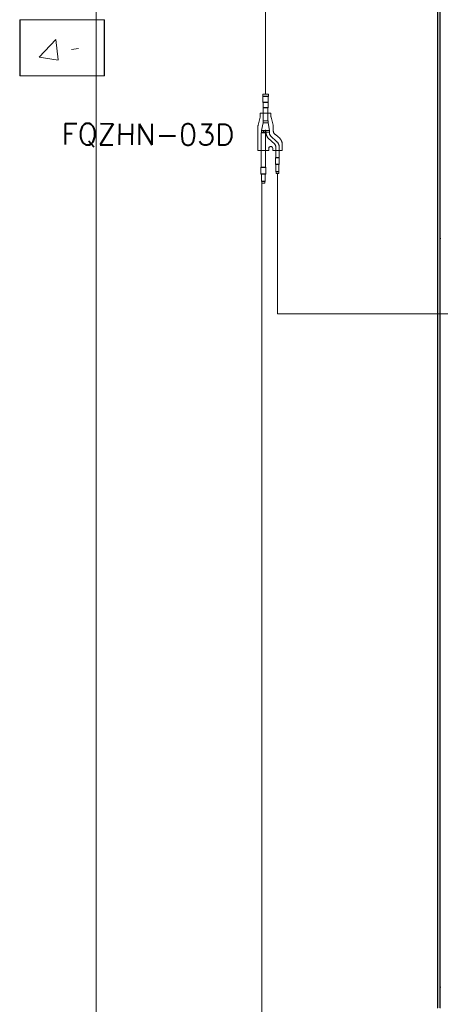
# Model space of a CAD drawing. Header units: metres. Extents: x 1.7 to 42.3, y -72.9 to -47.6.
# Tile 194 of 216: x 34.9 to 36.4, y -64.8 to -61.3. Entities that reach past the tile are written whole.
import ezdxf

# ---------------------------------------------------------------- set-up
doc = ezdxf.new("R2010")
doc.units = ezdxf.units.M
doc.linetypes.add('IMPORT-DASHDOT', pattern=[25.4, 12.7, -6.35, 0, -6.35])
for name, color, linetype, lineweight, true_color in [('2PAV - FRIG_dwg', 7, 'Continuous', 18, 0x767676), ('HVAC-RFNT', 30, 'Continuous', 18, 0xff7f00), ('TUB_FRIGO', 30, 'Continuous', 18, 0xff7f00)]:
    doc.layers.add(name, color=color, linetype=linetype, lineweight=lineweight, true_color=true_color)
for name, color, linetype, lineweight in [('A-COLS', 7, 'Continuous', 18), ('A-WALL', 7, 'Continuous', 18), ('A-WALL-PATT', 7, 'Continuous', 18), ('S-COLS', 7, 'Continuous', 18)]:
    doc.layers.add(name, color=color, linetype=linetype, lineweight=lineweight)
doc.styles.add('RomanS', font='romans__.ttf', dxfattribs={"height": 0.075})
pattern_1 = [(50, (21.555, -62.9), (0.546555, -0.047815), [0.05715, -0.62865]), (355, (21.555, -62.9), (-0.105728, 0.573166), [0.04572, -0.50292]), (100.451, (21.601, -62.904), (0.440828, 0.52535), [0.04857, -0.53427]), (46.184, (21.555, -62.748), (0.813237, -0.12613), [0.08573, -0.94298]), (96.636, (21.623, -62.758), (0.71221, 0.742287), [0.07286, -0.80141]), (351.184, (21.555, -62.748), (0.712217, 0.742274), [0.06858, -0.75438]), (21, (21.631, -62.786), (0.454846, -0.306795), [0.05715, -0.62865]), (326, (21.631, -62.786), (0.185405, 0.55256), [0.04572, -0.50292]), (71.451, (21.669, -62.811), (0.64025, 0.245763), [0.04857, -0.53427]), (37.5, (21.555, -62.9), (0.009261, 0.2536672), [0.02515, -0.47168, 0.02515, -0.48539, -0.50482]), (37.5, (21.555, -62.9), (0.009261, 0.2536672), [-1.007, 0.02515, -0.47968]), (7.5, (21.555, -62.9), (0.200456, 0.300546), [0.02515, -0.26594, 0.02515, -0.46025, -0.1924]), (7.5, (21.555, -62.9), (0.200456, 0.300546), [-0.77648, 0.02515, -0.16726]), (327.5, (21.385, -62.9), (0.4067682, -0.0171882), [0.02515, -0.16535, 0.02515, -0.56921, -0.78867]), (327.5, (21.385, -62.9), (0.4067682, -0.0171882), [-0.78486, 0.02515, -0.76352]), (317.5, (21.309, -62.9), (0.444383, 0.0762794), [0.02515, -0.2225, 0.02515, -0.36957, -0.56007]), (317.5, (21.309, -62.9), (0.444383, 0.0762794), [-0.64237, 0.02515, -0.53492])]

# ---------------------------------------------------------------- blocks, each defined once
blk = doc.blocks.new('Paredes 15 - Paredes 6-6874455-2PAV - FRIGORÍFICA')
at = {"layer": 'A-WALL', "color": 253, "true_color": 0xaaaaaa}
blk.add_line((35.179, -68.1426), (35.179, -57.7855), dxfattribs=at)
blk = doc.blocks.new('4 GRE - ESCOLA DE CINEMA E AUDIOVISUAL CINE REX R07_rvt-1-2PAV - FRIGORÍFICA')
at = {"layer": 'A-WALL-PATT', "true_color": 0xd4d4d4}
h = blk.add_hatch(dxfattribs=at)
h.set_pattern_fill('FP_1', color=254, style=0, pattern_type=2)
h.set_pattern_definition(pattern_1)
h.paths.add_polyline_path([(36.4046, -65.9931), (36.4046, -65.7029), (36.4771, -65.7029), (36.4771, -65.7004), (36.4021, -65.7004), (36.4021, -65.9931)])
h.paths.add_polyline_path([(36.4771, -64.8004), (36.4771, -64.7979), (36.4046, -64.7979), (36.4046, -60.3554), (36.4021, -60.3554), (36.4021, -64.8004), (36.4349, -64.8004)])
at = {"layer": 'S-COLS', "true_color": 0xaaaaaa}
h = blk.add_hatch(dxfattribs=at)
h.set_pattern_fill('FP_1', color=253, style=0, pattern_type=2)
h.set_pattern_definition(pattern_1)
h.paths.add_polyline_path([(35.2073, -61.4855), (35.2073, -61.2855), (34.9073, -61.2855), (34.9073, -61.4855)])
at = {"layer": 'A-WALL', "color": 253, "true_color": 0xaaaaaa}
for p, q in [((36.3921, -60.3554), (36.3921, -64.8004)), ((36.3936, -60.3554), (36.3936, -64.7989)), ((36.4006, -64.7989), (36.4006, -60.3554)), ((36.4021, -64.8004), (36.4021, -60.4705)), ((36.4021, -60.473), (36.4021, -64.8004))]:
    blk.add_line(p, q, dxfattribs=at)
at = {"layer": 'S-COLS', "color": 253, "true_color": 0xaaaaaa}
for p, q in [((35.2073, -61.2855), (34.9073, -61.2855)), ((34.9073, -61.2855), (34.9073, -61.4855)), ((35.2073, -61.4855), (35.2073, -61.2855)), ((34.9073, -61.4855), (35.2073, -61.4855))]:
    blk.add_line(p, q, dxfattribs=at)
at = {"layer": 'A-WALL', "color": 253, "lineweight": 18, "true_color": 0xaaaaaa}
blk.add_blockref('Paredes 15 - Paredes 6-6874455-2PAV - FRIGORÍFICA', (0, 0), dxfattribs=at)
blk = doc.blocks.new('Family - P30-300002-2PAV - FRIGORÍFICA')
at = {"layer": 'S-COLS', "color": 253, "true_color": 0xaaaaaa}
for p, q in [((0.15, 0.1), (-0.15, 0.1)), ((-0.15, 0.1), (-0.15, -0.1)), ((0.15, -0.1), (0.15, 0.1)), ((-0.15, -0.1), (0.15, -0.1))]:
    blk.add_line(p, q, dxfattribs=at)
blk = doc.blocks.new('Family - P30-301612-2PAV - FRIGORÍFICA')
at = {"layer": 'S-COLS', "color": 253, "true_color": 0xaaaaaa}
for p, q in [((0.15, 0.1), (-0.15, 0.1)), ((-0.15, 0.1), (-0.15, -0.1)), ((0.15, -0.1), (0.15, 0.1)), ((-0.15, -0.1), (0.15, -0.1))]:
    blk.add_line(p, q, dxfattribs=at)
blk = doc.blocks.new('ESTRUTURAL CINE REX _011_IFC-1-2PAV - FRIGORÍFICA')
at = {"layer": 'A-COLS', "color": 253, "lineweight": 18, "true_color": 0xaaaaaa}
blk.add_blockref('Family - P30-301612-2PAV - FRIGORÍFICA', (35.0586, -61.3855), dxfattribs=at)
at = {"layer": 'S-COLS', "color": 253, "lineweight": 18, "true_color": 0xaaaaaa}
blk.add_blockref('Family - P30-300002-2PAV - FRIGORÍFICA', (35.0586, -61.3855), dxfattribs=at)
blk = doc.blocks.new('2PAV - FRIG_dwg_A$C6C196F98-1155283-2PAV - FRIGORÍFICA')
at = {"layer": 'HVAC-RFNT'}
for p, q in [((-0.4352, 0.0756), (-0.4352, 0.0585)), ((-0.3936, 0.0566), (-0.3936, 0.0775)), ((-0.358, 0.0566), (-0.358, 0.0775)), ((-0.4485, 0.0013), (-0.4485, -0.0259)), ((-0.4125, -0.0259), (-0.4125, 0.0013)), ((-0.2136, 0.0218), (-0.2186, 0.0218)), ((-0.2178, -0.0252), (-0.2178, 0.0002)), ((-0.2038, 0.0028), (-0.2038, 0.0218)), ((-0.161, 0.0127), (-0.161, -0.0127)), ((-0.0735, -0.0134), (-0.0735, 0.0138)), ((-0.0436, -0.0146), (-0.0436, 0.0146)), ((-0.0106, -0.0157), (-0.0106, 0.0157)), ((-0.4902, -0.0017), (-0.4902, -0.0229)), ((-0.2155, -0.0218), (-0.2155, -0.0028)), ((-0.2136, -0.0017), (-0.2038, -0.0017)), ((-0.0754, -0.0127), (-0.1492, -0.0127))]:
    blk.add_line(p, q, dxfattribs=at)
at = {"layer": 'HVAC-RFNT', "color": 251, "true_color": 0x656565}
blk.add_line((-0.3167, -0.0434), (-0.1811, -0.0434), dxfattribs=at)
at = {"layer": 'HVAC-RFNT', "linetype": 'IMPORT-DASHDOT'}
blk.add_line((-0.2136, -0.0123), (-0.2038, -0.0123), dxfattribs=at)
at = {"layer": 'HVAC-RFNT', "flags": 128}
for points in [[(-0.4375, 0.0597), (-0.4455, 0.0597), (-0.4455, 0.0748), (-0.4375, 0.0748)], [(-0.3959, 0.0756), (-0.4364, 0.0756), (-0.4375, 0.0748), (-0.4375, 0.0597), (-0.4364, 0.0585), (-0.3959, 0.0585), (-0.3959, 0.0756), (-0.3947, 0.0775), (-0.3568, 0.0775), (-0.3561, 0.0767)], [(-0.2136, 0.0028), (-0.2186, 0.0028), (-0.2208, 0.0028), (-0.2227, 0.0032), (-0.2246, 0.0036), (-0.2269, 0.004), (-0.2288, 0.0044), (-0.2307, 0.0047), (-0.2326, 0.0055), (-0.2345, 0.0063), (-0.236, 0.007), (-0.2379, 0.0081), (-0.2398, 0.0089), (-0.2413, 0.01), (-0.2428, 0.0112), (-0.2447, 0.0127), (-0.2458, 0.0138), (-0.2474, 0.0153), (-0.2815, 0.0513), (-0.283, 0.0525), (-0.2845, 0.054), (-0.2864, 0.0551), (-0.2883, 0.0559), (-0.2902, 0.0566), (-0.2921, 0.0574), (-0.2943, 0.0574), (-0.2962, 0.0578), (-0.3561, 0.0578), (-0.3568, 0.0566), (-0.3947, 0.0566), (-0.3959, 0.0585)], [(-0.3561, 0.0578), (-0.3561, 0.0767), (-0.2962, 0.0767), (-0.2943, 0.0767), (-0.2921, 0.0763), (-0.2902, 0.0763), (-0.2883, 0.076), (-0.2864, 0.0752), (-0.2845, 0.0748), (-0.2826, 0.0741), (-0.2807, 0.0733), (-0.2788, 0.0725), (-0.2769, 0.0718), (-0.2754, 0.0706), (-0.2735, 0.0695), (-0.272, 0.0684), (-0.2705, 0.0669), (-0.269, 0.0657), (-0.2674, 0.0642), (-0.2337, 0.0286), (-0.2322, 0.0271), (-0.2303, 0.0256), (-0.2288, 0.0244), (-0.2269, 0.0237), (-0.225, 0.0229), (-0.2227, 0.0225), (-0.2208, 0.0222), (-0.2186, 0.0218)], [(-0.2136, -0.0028), (-0.2155, -0.0028), (-0.2167, 0.0002), (-0.4106, 0.0002), (-0.4118, 0.0013), (-0.4493, 0.0013), (-0.4504, -0.0017)], [(-0.2136, -0.0218), (-0.2155, -0.0218), (-0.2167, -0.0252), (-0.4106, -0.0252), (-0.4106, 0.0002)], [(-0.2038, 0.0021), (-0.2023, 0.0013), (-0.2019, 0.0002), (-0.2023, -0.0013), (-0.2038, -0.0017), (-0.2038, -0.0229), (-0.161, -0.0138), (-0.161, 0.0138), (-0.2038, 0.0229), (-0.2136, 0.0229), (-0.2136, -0.0229), (-0.2038, -0.0229)], [(-0.2136, 0.0021), (-0.2038, 0.0021), (-0.2038, 0.0229)], [(-0.161, -0.0138), (-0.1492, -0.0138), (-0.1492, 0.0138), (-0.161, 0.0138)], [(-0.1492, 0.0127), (-0.0754, 0.0127), (-0.0746, 0.0138), (-0.0455, 0.0138)], [(-0.0455, -0.0134), (-0.0455, 0.0138), (-0.0447, 0.0146), (-0.0129, 0.0146), (-0.0129, -0.0146), (-0.0447, -0.0146), (-0.0455, -0.0134), (-0.0746, -0.0134), (-0.0754, -0.0127), (-0.0754, 0.0127)], [(-0.0129, 0.0146), (-0.0117, 0.0157), (0, 0.0157), (0, -0.0157), (-0.0117, -0.0157), (-0.0129, -0.0146)], [(-0.4921, -0.0214), (-0.4921, -0.0036), (-0.5, -0.0036), (-0.5, -0.0214), (-0.4921, -0.0214), (-0.4913, -0.0229), (-0.4504, -0.0229), (-0.4493, -0.0259), (-0.4118, -0.0259), (-0.4106, -0.0252)], [(-0.4504, -0.0229), (-0.4504, -0.0017), (-0.4913, -0.0017), (-0.4921, -0.0036)]]:
    blk.add_lwpolyline(points, dxfattribs=at)
at = {"layer": 'HVAC-RFNT', "color": 251, "linetype": 'IMPORT-DASHDOT', "true_color": 0x656565, "flags": 128}
for points in [[(-0.1811, -0.0434), (-0.1792, -0.043), (-0.1773, -0.043), (-0.1758, -0.0426), (-0.1739, -0.0422), (-0.1296, -0.0309), (-0.1277, -0.0305), (-0.1258, -0.0301), (-0.1239, -0.0297), (-0.122, -0.0297), (-0.1057, -0.0297), (-0.1057, 0.0297), (-0.122, 0.0297), (-0.1239, 0.0297), (-0.1258, 0.0301), (-0.1277, 0.0305), (-0.1296, 0.0309), (-0.1739, 0.0422), (-0.1758, 0.0426), (-0.1773, 0.043), (-0.1792, 0.0434), (-0.1811, 0.0434), (-0.2038, 0.0434), (-0.2053, 0.0434), (-0.2072, 0.0434), (-0.2087, 0.0438), (-0.2106, 0.0441), (-0.2121, 0.0445), (-0.2136, 0.0449), (-0.2155, 0.0456), (-0.2171, 0.0464), (-0.2186, 0.0472), (-0.2201, 0.0483), (-0.2212, 0.0491), (-0.2227, 0.0502), (-0.2239, 0.0513), (-0.225, 0.0525), (-0.2265, 0.054), (-0.2273, 0.0551), (-0.2398, 0.0714), (-0.2409, 0.0729), (-0.2417, 0.0741), (-0.2428, 0.0752), (-0.244, 0.0763), (-0.2451, 0.0775), (-0.2462, 0.079), (-0.2477, 0.0797), (-0.2489, 0.0809), (-0.25, 0.082), (-0.2515, 0.0831), (-0.2527, 0.0839), (-0.2542, 0.0847), (-0.2553, 0.0858), (-0.2568, 0.0866), (-0.2583, 0.0873), (-0.2599, 0.0881), (-0.261, 0.0888), (-0.2625, 0.0896), (-0.264, 0.09), (-0.2655, 0.0907), (-0.2671, 0.0911), (-0.2686, 0.0915), (-0.2705, 0.0922), (-0.272, 0.0926), (-0.2735, 0.093), (-0.275, 0.093), (-0.2769, 0.0934), (-0.2784, 0.0938), (-0.2799, 0.0938), (-0.2818, 0.0938), (-0.2833, 0.0941), (-0.2849, 0.0941), (-0.3167, 0.0941), (-0.3167, 0.0403)], [(-0.3167, 0.0403), (-0.3046, 0.0403), (-0.3034, 0.0403), (-0.3027, 0.04), (-0.3004, 0.0396), (-0.2985, 0.0384), (-0.297, 0.0369), (-0.2955, 0.0354), (-0.2947, 0.0335), (-0.294, 0.0316), (-0.294, 0.0305), (-0.294, 0.0294), (-0.294, 0.0282), (-0.294, 0.0271), (-0.2947, 0.0252), (-0.2955, 0.0233), (-0.297, 0.0218), (-0.2985, 0.0203), (-0.3004, 0.0191), (-0.3027, 0.0188), (-0.3034, 0.0184), (-0.3046, 0.0184), (-0.3167, 0.0184), (-0.3167, -0.0434)]]:
    blk.add_lwpolyline(points, dxfattribs=at)
blk = doc.blocks.new('2PAV - FRIG_dwg-1115023-2PAV - FRIGORÍFICA')
at = {"layer": 'TUB_FRIGO'}
blk.add_line((14.2126, 1.0338), (14.2126, -1.9532), dxfattribs=at)
at = {"layer": 'TUB_FRIGO', "flags": 128}
for points in [[(15.7792, 5.3988), (16.2792, 5.3988), (16.2792, 3.0408), (14.2261, 3.0408), (14.2261, 1.3493)], [(16.5827, 0.5682), (14.2685, 0.5682), (14.2685, 1.0682)]]:
    blk.add_lwpolyline(points, dxfattribs=at)
at = {"extrusion": (0, 0, -1), "xscale": 0.6310854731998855, "yscale": 0.6310854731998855, "zscale": -0.6310854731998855, "rotation": 90.00000000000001}
blk.add_blockref('2PAV - FRIG_dwg_A$C6C196F98-1155283-2PAV - FRIGORÍFICA', (-14.2261, 1.3493), dxfattribs=at)
at = {"layer": 'TUB_FRIGO', "color": 7, "insert": (13.8077, 1.2443), "char_height": 0.075, "width": 0.834708, "attachment_point": 2, "rotation": 359.7708, "line_spacing_factor": 0.983083, "style": 'RomanS'}
blk.add_mtext('FQZHN-03D', dxfattribs=at)

msp = doc.modelspace()

# ---------------------------------------------------------------- block references
at = {"lineweight": 5}
for name in ['4 GRE - ESCOLA DE CINEMA E AUDIOVISUAL CINE REX R07_rvt-1-2PAV - FRIGORÍFICA', 'ESTRUTURAL CINE REX _011_IFC-1-2PAV - FRIGORÍFICA']:
    msp.add_blockref(name, (0, 0), dxfattribs=at)
at = {"layer": '2PAV - FRIG_dwg', "color": 7}
msp.add_blockref('2PAV - FRIG_dwg-1115023-2PAV - FRIGORÍFICA', (21.555, -62.9), dxfattribs=at)

doc.saveas('drawing.dxf')
